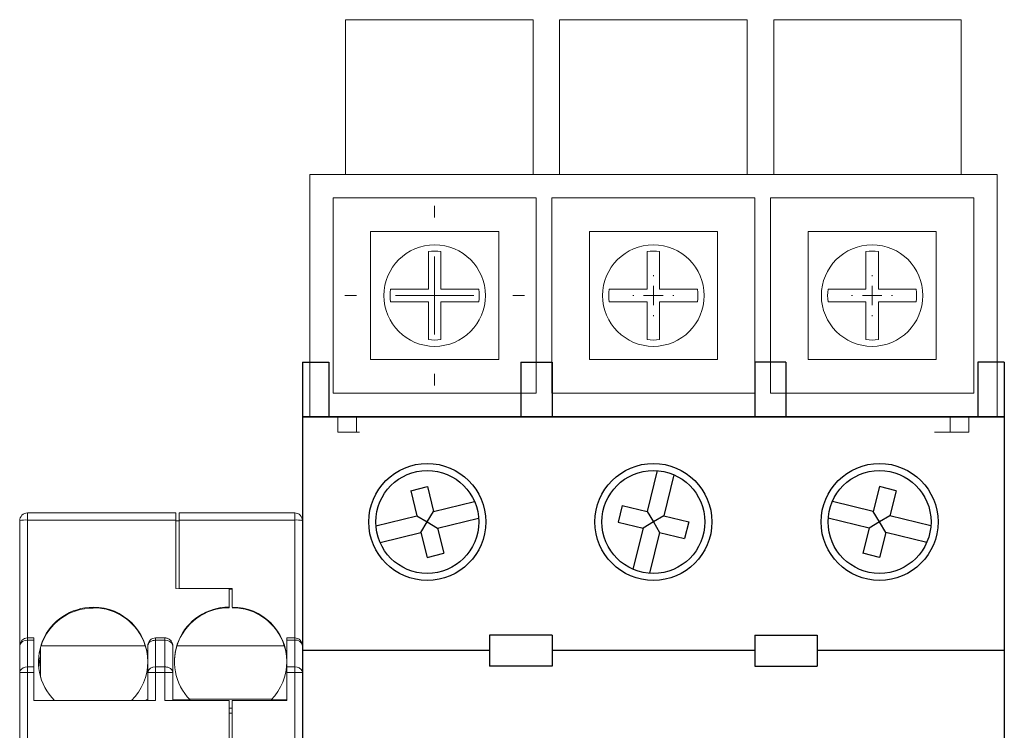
# Model space of a CAD drawing. Header units: inches. Extents: x 1399 to 7113, y 2289 to 6262.
# Tile 28 of 76: x 3259 to 3322, y 4233 to 4279. Entities that reach past the tile are written whole.
import ezdxf

# ---------------------------------------------------------------- set-up
doc = ezdxf.new("R2010")
doc.units = ezdxf.units.IN
doc.header["$MEASUREMENT"] = 0
doc.layers.add('OIL PUMP', color=7, linetype='Continuous')

# ---------------------------------------------------------------- blocks, each defined once
blk = doc.blocks.new('A$C2F1831AF')
for p, q in [((12602.231, 8703.762), (12602.231, 8595.455)), ((12602.231, 8703.762), (12602.231, 8595.455)), ((12602.231, 8703.762), (12603.928, 8703.762)), ((12603.928, 8703.762), (12603.928, 8700.268)), ((12616.207, 8703.762), (12616.207, 8700.268)), ((12616.207, 8703.762), (12618.203, 8703.762)), ((12618.203, 8703.762), (12618.203, 8700.268)), ((12633.176, 8703.762), (12631.18, 8703.762)), ((12631.18, 8703.762), (12631.18, 8700.268)), ((12633.176, 8703.762), (12633.176, 8700.268)), ((12647.151, 8703.762), (12645.454, 8703.762)), ((12645.454, 8703.762), (12645.454, 8700.268)), ((12647.151, 8703.762), (12647.151, 8595.455)), ((12602.231, 8700.268), (12647.151, 8700.268)), ((12624.939, 8696.815), (12624.29, 8694.195)), ((12626.005, 8696.551), (12625.356, 8693.931)), ((12609.157, 8695.53), (12610.222, 8695.794)), ((12609.157, 8695.53), (12609.552, 8693.931)), ((12610.222, 8695.794), (12610.618, 8694.195)), ((12639.16, 8695.794), (12638.765, 8694.195)), ((12640.226, 8695.53), (12639.16, 8695.794)), ((12640.226, 8695.53), (12639.83, 8693.931)), ((12610.618, 8694.195), (12613.238, 8694.843)), ((12622.692, 8694.59), (12622.428, 8693.525)), ((12622.692, 8694.59), (12624.29, 8694.195)), ((12638.765, 8694.195), (12636.145, 8694.843)), ((12606.932, 8693.282), (12609.552, 8693.931)), ((12609.552, 8693.931), (12610.217, 8693.53)), ((12610.217, 8693.53), (12610.618, 8694.195)), ((12610.882, 8693.129), (12613.502, 8693.777)), ((12624.29, 8694.195), (12624.691, 8693.53)), ((12625.356, 8693.931), (12624.691, 8693.53)), ((12625.356, 8693.931), (12626.955, 8693.535)), ((12638.501, 8693.129), (12635.881, 8693.777)), ((12639.166, 8693.53), (12638.765, 8694.195)), ((12639.83, 8693.931), (12639.166, 8693.53)), ((12642.45, 8693.282), (12639.83, 8693.931)), ((12609.816, 8692.865), (12610.217, 8693.53)), ((12610.217, 8693.53), (12610.882, 8693.129)), ((12610.882, 8693.129), (12611.278, 8691.53)), ((12622.428, 8693.525), (12624.027, 8693.129)), ((12624.027, 8693.129), (12623.378, 8690.509)), ((12624.691, 8693.53), (12624.027, 8693.129)), ((12624.691, 8693.53), (12625.092, 8692.865)), ((12626.955, 8693.535), (12626.691, 8692.469)), ((12638.501, 8693.129), (12638.105, 8691.53)), ((12639.166, 8693.53), (12638.501, 8693.129)), ((12639.567, 8692.865), (12639.166, 8693.53)), ((12607.196, 8692.216), (12609.816, 8692.865)), ((12609.816, 8692.865), (12610.212, 8691.266)), ((12625.092, 8692.865), (12624.444, 8690.245)), ((12625.092, 8692.865), (12626.691, 8692.469)), ((12639.567, 8692.865), (12639.171, 8691.266)), ((12642.187, 8692.216), (12639.567, 8692.865)), ((12610.212, 8691.266), (12611.278, 8691.53)), ((12639.171, 8691.266), (12638.105, 8691.53)), ((12618.203, 8686.293), (12614.21, 8686.293)), ((12614.21, 8686.293), (12614.21, 8684.296)), ((12618.203, 8686.293), (12618.203, 8684.296)), ((12631.18, 8686.293), (12631.18, 8684.296)), ((12631.18, 8686.293), (12635.173, 8686.293)), ((12635.173, 8686.293), (12635.173, 8684.296)), ((12614.21, 8685.295), (12602.231, 8685.295)), ((12631.18, 8685.295), (12618.203, 8685.295)), ((12647.151, 8685.295), (12635.173, 8685.295)), ((12618.203, 8684.296), (12614.21, 8684.296)), ((12631.18, 8684.296), (12635.173, 8684.296))]:
    blk.add_line(p, q)
for centre, radius in [((12610.217, 8693.53), 3.743), ((12610.217, 8693.53), 3.294), ((12624.691, 8693.53), 3.743), ((12624.691, 8693.53), 3.294), ((12639.166, 8693.53), 3.743), ((12639.166, 8693.53), 3.294)]:
    blk.add_circle(centre, radius)
blk = doc.blocks.new('SW_CENTERMARKSYMBOL_0')
at = {"color": 0, "linetype": 'Continuous', "lineweight": 0}
for p, q in [((0, 1.25), (0, 1.3125)), ((-1.25, 0), (-1.3125, 0)), ((0, 0), (-0.625, 0)), ((0, 0), (0, 0.625)), ((0, 0), (0, -0.625)), ((0, 0), (0.625, 0)), ((1.25, 0), (1.3125, 0)), ((0, -1.25), (0, -1.3125))]:
    blk.add_line(p, q, dxfattribs=at)
blk = doc.blocks.new('SW_CENTERMARKSYMBOL_1')
at = {"color": 0, "linetype": 'Continuous', "lineweight": 0}
for p, q in [((0, 1.25), (0, 1.3125)), ((-1.25, 0), (-1.3125, 0)), ((0, 0), (-0.625, 0)), ((0, 0), (0, 0.625)), ((0, 0), (0, -0.625)), ((0, 0), (0.625, 0)), ((1.25, 0), (1.3125, 0)), ((0, -1.25), (0, -1.3125))]:
    blk.add_line(p, q, dxfattribs=at)
blk = doc.blocks.new('SW_CENTERMARKSYMBOL_2')
at = {"color": 0, "linetype": 'Continuous', "lineweight": 0}
for p, q in [((0, 5), (0, 5.75)), ((0, 0), (0, 2.5)), ((-5, 0), (-5.75, 0)), ((0, 0), (-2.5, 0)), ((0, 0), (0, -2.5)), ((0, 0), (2.5, 0)), ((5, 0), (5.75, 0)), ((0, -5), (0, -5.75))]:
    blk.add_line(p, q, dxfattribs=at)

msp = doc.modelspace()

# ---------------------------------------------------------------- linework, layer by layer
at = {"layer": 'OIL PUMP', "color": 7, "linetype": 'Continuous', "lineweight": 15}
for p, q in [((3279.943, 4278.754), (3291.943, 4278.754)), ((3279.943, 4278.754), (3279.943, 4268.854)), ((3291.943, 4278.754), (3291.943, 4268.854)), ((3293.643, 4278.754), (3293.643, 4268.854)), ((3293.643, 4278.754), (3305.643, 4278.754)), ((3305.643, 4278.754), (3305.643, 4268.854)), ((3307.343, 4278.754), (3307.343, 4268.854)), ((3307.343, 4278.754), (3319.343, 4278.754)), ((3319.343, 4278.754), (3319.343, 4268.854)), ((3277.643, 4268.854), (3277.643, 4253.354)), ((3321.643, 4268.854), (3277.643, 4268.854)), ((3321.643, 4253.354), (3321.643, 4268.854)), ((3279.143, 4267.354), (3279.143, 4254.854)), ((3292.143, 4267.354), (3279.143, 4267.354)), ((3292.143, 4254.854), (3292.143, 4267.354)), ((3293.143, 4267.354), (3293.143, 4254.854)), ((3306.143, 4267.354), (3293.143, 4267.354)), ((3306.143, 4254.854), (3306.143, 4267.354)), ((3307.143, 4267.354), (3307.143, 4254.854)), ((3320.143, 4267.354), (3307.143, 4267.354)), ((3320.143, 4254.854), (3320.143, 4267.354)), ((3281.543, 4265.204), (3289.743, 4265.204)), ((3281.543, 4257.004), (3281.543, 4265.204)), ((3289.743, 4265.204), (3289.743, 4257.004)), ((3295.543, 4265.204), (3303.743, 4265.204)), ((3295.543, 4257.004), (3295.543, 4265.204)), ((3303.743, 4265.204), (3303.743, 4257.004)), ((3309.543, 4265.204), (3317.743, 4265.204)), ((3309.543, 4257.004), (3309.543, 4265.204)), ((3317.743, 4265.204), (3317.743, 4257.004)), ((3285.243, 4263.926), (3285.243, 4261.504)), ((3286.043, 4261.504), (3286.043, 4263.926)), ((3299.243, 4263.926), (3299.243, 4261.504)), ((3300.043, 4261.504), (3300.043, 4263.926)), ((3313.243, 4263.926), (3313.243, 4261.504)), ((3314.043, 4261.504), (3314.043, 4263.926)), ((3285.243, 4261.504), (3282.821, 4261.504)), ((3288.465, 4261.504), (3286.043, 4261.504)), ((3299.243, 4261.504), (3296.821, 4261.504)), ((3302.465, 4261.504), (3300.043, 4261.504)), ((3313.243, 4261.504), (3310.821, 4261.504)), ((3316.465, 4261.504), (3314.043, 4261.504)), ((3282.821, 4260.704), (3285.243, 4260.704)), ((3285.243, 4260.704), (3285.243, 4258.283)), ((3286.043, 4258.283), (3286.043, 4260.704)), ((3286.043, 4260.704), (3288.465, 4260.704)), ((3296.821, 4260.704), (3299.243, 4260.704)), ((3299.243, 4260.704), (3299.243, 4258.283)), ((3300.043, 4258.283), (3300.043, 4260.704)), ((3300.043, 4260.704), (3302.465, 4260.704)), ((3310.821, 4260.704), (3313.243, 4260.704)), ((3313.243, 4260.704), (3313.243, 4258.283)), ((3314.043, 4258.283), (3314.043, 4260.704)), ((3314.043, 4260.704), (3316.465, 4260.704)), ((3289.743, 4257.004), (3281.543, 4257.004)), ((3303.743, 4257.004), (3295.543, 4257.004)), ((3317.743, 4257.004), (3309.543, 4257.004)), ((3279.143, 4254.854), (3292.143, 4254.854)), ((3293.143, 4254.854), (3306.143, 4254.854)), ((3307.143, 4254.854), (3320.143, 4254.854)), ((3277.643, 4253.354), (3321.643, 4253.354)), ((3279.443, 4252.354), (3279.443, 4253.354)), ((3280.643, 4252.354), (3280.643, 4253.354)), ((3318.643, 4252.354), (3318.643, 4253.354)), ((3319.843, 4252.354), (3319.843, 4253.354)), ((3279.443, 4252.354), (3280.643, 4252.354)), ((3280.828, 4252.354), (3280.643, 4252.354)), ((3318.643, 4252.354), (3317.643, 4252.354)), ((3318.643, 4252.354), (3319.843, 4252.354)), ((3259.583, 4246.738), (3259.583, 4247.195)), ((3259.583, 4247.195), (3269.083, 4247.195)), ((3269.083, 4246.738), (3269.083, 4247.195)), ((3269.283, 4247.195), (3276.683, 4247.195)), ((3269.283, 4246.738), (3269.283, 4247.195)), ((3276.683, 4246.738), (3276.683, 4247.195)), ((3259.083, 4246.695), (3259.083, 4238.695)), ((3259.583, 4246.738), (3259.583, 4239.195)), ((3269.083, 4246.738), (3259.583, 4246.738)), ((3269.083, 4246.738), (3269.083, 4242.362)), ((3269.283, 4246.695), (3269.083, 4246.695)), ((3269.283, 4242.367), (3269.283, 4246.738)), ((3269.283, 4246.738), (3276.683, 4246.738)), ((3276.683, 4239.195), (3276.683, 4246.738)), ((3277.183, 4238.695), (3277.183, 4246.695)), ((3269.083, 4242.362), (3272.483, 4242.333)), ((3272.683, 4242.367), (3269.283, 4242.367)), ((3269.283, 4242.361), (3269.283, 4242.367)), ((3272.483, 4242.333), (3272.483, 4241.171)), ((3272.483, 4242.323), (3272.683, 4242.323)), ((3272.683, 4241.171), (3272.683, 4242.367)), ((3263.783, 4241.154), (3263.783, 4241.171)), ((3263.783, 4241.154), (3263.783, 4241.11)), ((3272.483, 4241.171), (3272.483, 4241.128)), ((3259.083, 4238.695), (3259.091, 4238.759)), ((3259.583, 4239.048), (3259.583, 4239.195)), ((3259.583, 4239.195), (3259.983, 4239.195)), ((3259.583, 4239.048), (3259.583, 4237.341)), ((3259.983, 4239.048), (3259.583, 4239.048)), ((3259.983, 4239.195), (3259.983, 4239.048)), ((3259.983, 4237.341), (3259.983, 4239.048)), ((3267.783, 4239.048), (3267.783, 4239.195)), ((3268.383, 4239.195), (3267.783, 4239.195)), ((3267.783, 4239.048), (3267.783, 4237.341)), ((3268.383, 4239.048), (3267.783, 4239.048)), ((3268.383, 4239.195), (3268.383, 4239.048)), ((3268.383, 4237.341), (3268.383, 4239.048)), ((3276.683, 4239.195), (3276.183, 4239.195)), ((3276.183, 4239.054), (3276.683, 4239.054)), ((3276.183, 4237.342), (3276.183, 4239.054)), ((3276.683, 4239.195), (3276.683, 4239.054)), ((3276.683, 4237.342), (3276.683, 4239.054)), ((3259.083, 4238.695), (3259.083, 4236.988)), ((3260.423, 4236.691), (3260.423, 4238.599)), ((3267.119, 4238.695), (3260.452, 4238.695)), ((3267.283, 4236.988), (3267.283, 4238.695)), ((3268.883, 4236.988), (3268.883, 4238.695)), ((3276.019, 4238.695), (3269.147, 4238.695)), ((3277.183, 4236.983), (3277.183, 4238.695)), ((3259.083, 4236.988), (3259.091, 4236.988)), ((3259.083, 4236.988), (3259.083, 4224.195)), ((3259.102, 4237.083), (3259.091, 4236.988)), ((3259.583, 4236.988), (3259.583, 4237.341)), ((3259.583, 4237.341), (3259.983, 4237.341)), ((3259.583, 4236.988), (3259.583, 4224.695)), ((3259.583, 4236.988), (3259.983, 4236.988)), ((3259.983, 4236.988), (3259.983, 4237.341)), ((3259.983, 4236.988), (3259.983, 4235.195)), ((3267.283, 4235.195), (3267.283, 4236.988)), ((3267.291, 4237.051), (3267.287, 4236.988)), ((3267.783, 4236.988), (3267.783, 4237.341)), ((3267.783, 4237.341), (3268.383, 4237.341)), ((3267.783, 4235.195), (3267.783, 4236.988)), ((3267.783, 4236.988), (3268.383, 4236.988)), ((3268.383, 4237.341), (3268.383, 4236.988)), ((3268.383, 4236.988), (3268.883, 4236.988)), ((3268.383, 4236.988), (3268.383, 4235.195)), ((3268.875, 4236.988), (3268.864, 4237.084)), ((3268.883, 4235.195), (3268.883, 4236.988)), ((3276.683, 4237.342), (3276.183, 4237.342)), ((3276.183, 4235.195), (3276.183, 4236.983)), ((3276.183, 4236.983), (3276.683, 4236.983)), ((3276.683, 4237.342), (3276.683, 4236.983)), ((3276.683, 4224.695), (3276.683, 4236.983)), ((3276.683, 4236.983), (3277.181, 4236.983)), ((3277.179, 4236.983), (3277.175, 4237.047)), ((3277.183, 4236.983), (3277.176, 4237.043)), ((3277.181, 4236.983), (3277.183, 4236.983)), ((3277.183, 4224.195), (3277.183, 4236.983)), ((3259.983, 4235.195), (3267.783, 4235.195)), ((3267.183, 4235.241), (3267.183, 4235.195)), ((3267.183, 4235.241), (3267.283, 4235.241)), ((3268.383, 4235.195), (3272.483, 4235.195)), ((3269.986, 4235.241), (3268.883, 4235.241)), ((3275.219, 4235.281), (3269.947, 4235.281)), ((3272.483, 4235.195), (3272.483, 4232.195)), ((3272.683, 4232.195), (3272.683, 4235.195)), ((3272.683, 4235.195), (3276.183, 4235.195)), ((3275.18, 4235.241), (3276.183, 4235.241)), ((3272.683, 4234.695), (3272.483, 4234.695)), ((3272.683, 4234.377), (3272.483, 4234.377))]:
    msp.add_line(p, q, dxfattribs=at)
at = {"layer": 'OIL PUMP'}
for p, q in [((3277.183, 4256.848), (3278.88, 4256.848)), ((3278.88, 4256.848), (3278.88, 4253.354)), ((3291.158, 4256.848), (3291.158, 4253.354)), ((3291.158, 4256.848), (3293.155, 4256.848)), ((3293.155, 4256.848), (3293.155, 4253.354)), ((3308.128, 4256.848), (3306.131, 4256.848)), ((3306.131, 4256.848), (3306.131, 4253.354)), ((3308.128, 4256.848), (3308.128, 4253.354)), ((3322.103, 4256.848), (3320.406, 4256.848)), ((3320.406, 4256.848), (3320.406, 4253.354)), ((3277.183, 4253.354), (3322.103, 4253.354))]:
    msp.add_line(p, q, dxfattribs=at)
at = {"layer": 'OIL PUMP', "color": 7, "linetype": 'Continuous', "lineweight": 15, "flags": 128}
for points in [[(3259.583, 4239.195), (3259.485, 4239.185), (3259.396, 4239.158)], [(3259.102, 4237.084), (3259.093, 4237.057), (3259.083, 4236.988)], [(3259.091, 4236.988), (3259.093, 4236.988), (3259.121, 4236.988), (3259.167, 4236.988), (3259.229, 4236.988), (3259.305, 4236.988), (3259.392, 4236.988), (3259.485, 4236.988), (3259.583, 4236.988)]]:
    msp.add_lwpolyline(points, dxfattribs=at)
at = {"layer": 'OIL PUMP', "color": 7, "linetype": 'Continuous', "lineweight": 15}
for centre in [(3285.643, 4261.104), (3299.643, 4261.104), (3313.643, 4261.104)]:
    msp.add_circle(centre, 3.25, dxfattribs=at)
for centre, radius, start, end in [((3285.643, 4261.104), 2.85, 81.93185, 98.06815), ((3299.643, 4261.104), 2.85, 81.93185, 98.06815), ((3313.643, 4261.104), 2.85, 81.93185, 98.06815), ((3285.643, 4261.104), 2.85, 171.93185, 188.06815), ((3285.643, 4261.104), 2.85, 351.93185, 8.06815), ((3299.643, 4261.104), 2.85, 171.93185, 188.06815), ((3299.643, 4261.104), 2.85, 351.93185, 8.06815), ((3313.643, 4261.104), 2.85, 171.93185, 188.06815), ((3313.643, 4261.104), 2.85, 351.93185, 8.06815), ((3285.643, 4261.104), 2.85, 261.93185, 278.06815), ((3299.643, 4261.104), 2.85, 261.93185, 278.06815), ((3313.643, 4261.104), 2.85, 261.93185, 278.06815), ((3259.583, 4246.695), 0.5, 90, 180), ((3276.683, 4246.695), 0.5, 360, 90), ((3259.459, 4245.271), 1.472, 85.16619, 104.79594), ((3276.807, 4245.271), 1.472, 75.20406, 94.83381), ((3263.771, 4237.668), 3.486, 89.79962, 225.2107), ((3263.779, 4237.612), 3.499, 89.93448, 161.96818), ((3263.79, 4237.678), 3.493, 0.10943, 90.10901), ((3263.787, 4237.629), 3.499, 17.73191, 90.06618), ((3272.471, 4237.686), 3.485, 89.79659, 224.53785), ((3272.479, 4237.629), 3.499, 89.93382, 162.26809), ((3272.69, 4237.678), 3.493, 0.10943, 90.10901), ((3272.687, 4237.629), 3.499, 17.73191, 90.06618), ((3259.528, 4238.579), 0.473, 83.37163, 157.61923), ((3267.783, 4238.695), 0.5, 90, 180), ((3268.445, 4238.606), 0.446, 11.42175, 98.04947), ((3276.683, 4238.695), 0.5, 0, 90), ((3276.744, 4238.61), 0.447, 10.86497, 97.77826), ((3263.757, 4237.563), 3.474, 163.6795, 179.99902), ((3263.758, 4237.074), 3.475, 163.68008, 175.10542), ((3263.758, 4236.97), 3.475, 163.68013, 174.23927), ((3263.802, 4237.686), 3.481, 314.29818, 359.9749), ((3272.703, 4237.686), 3.48, 315.37462, 359.98161), ((3259.533, 4236.857), 0.487, 84.06775, 152.23224), ((3267.72, 4236.899), 0.446, 81.95053, 168.57825), ((3276.736, 4236.874), 0.471, 20.97661, 96.52681)]:
    msp.add_arc(centre, radius, start, end, dxfattribs=at)
for centre, major_axis, start_param, end_param in [((3263.783, 4237.615), (0, -3.513), 4.400157, 4.428595), ((3263.783, 4237.633), (0, 3.513), 4.712389, 5.019392), ((3272.483, 4237.633), (0, 3.513), 1.263793, 1.570796), ((3272.683, 4237.633), (0, 3.513), 4.712389, 5.019392)]:
    msp.add_ellipse(centre, major_axis=major_axis, ratio=0.996195, start_param=start_param, end_param=end_param, dxfattribs=at)
for points, knots in [([(3259.396, 4239.155), (3259.35, 4239.133), (3259.248, 4239.084), (3259.158, 4238.965), (3259.108, 4238.85), (3259.097, 4238.788), (3259.091, 4238.758)], [0, 0, 0, 0, 0.289561, 0.646033, 0.825443, 1, 1, 1, 1]), ([(3267.283, 4238.695), (3267.284, 4238.708), (3267.285, 4238.735), (3267.296, 4238.779), (3267.318, 4238.829), (3267.36, 4238.888), (3267.424, 4238.945), (3267.507, 4238.992), (3267.596, 4239.025), (3267.69, 4239.045), (3267.753, 4239.047), (3267.783, 4239.048)], [0, 0, 0, 0, 0.069503, 0.149321, 0.240162, 0.353755, 0.500083, 0.63038, 0.760029, 0.883926, 1, 1, 1, 1]), ([(3268.883, 4238.695), (3268.882, 4238.713), (3268.881, 4238.752), (3268.87, 4238.814), (3268.848, 4238.885), (3268.806, 4238.967), (3268.742, 4239.048), (3268.659, 4239.116), (3268.57, 4239.162), (3268.476, 4239.19), (3268.413, 4239.193), (3268.383, 4239.195)], [0, 0, 0, 0, 0.069503, 0.149321, 0.240162, 0.353755, 0.500083, 0.63038, 0.760029, 0.883926, 1, 1, 1, 1]), ([(3276.183, 4239.195), (3276.183, 4239.194), (3276.183, 4239.192), (3276.183, 4239.18), (3276.183, 4239.156), (3276.183, 4239.117), (3276.183, 4239.075), (3276.183, 4239.054)], [0, 0, 0, 0, 0.167182, 0.333002, 0.500184, 0.748645, 1, 1, 1, 1]), ([(3267.283, 4236.988), (3267.284, 4236.988), (3267.285, 4236.988), (3267.296, 4236.988), (3267.318, 4236.988), (3267.36, 4236.988), (3267.424, 4236.988), (3267.507, 4236.987), (3267.596, 4236.988), (3267.69, 4236.988), (3267.753, 4236.988), (3267.783, 4236.988)], [0, 0, 0, 0, 0.069503, 0.149321, 0.240162, 0.353755, 0.500083, 0.63038, 0.760029, 0.883926, 1, 1, 1, 1]), ([(3268.883, 4236.988), (3268.882, 4237), (3268.881, 4237.028), (3268.87, 4237.072), (3268.848, 4237.122), (3268.806, 4237.18), (3268.742, 4237.237), (3268.659, 4237.286), (3268.57, 4237.318), (3268.476, 4237.337), (3268.413, 4237.34), (3268.383, 4237.341)], [0, 0, 0, 0, 0.069503, 0.149321, 0.240162, 0.353755, 0.500083, 0.63038, 0.760029, 0.883926, 1, 1, 1, 1]), ([(3276.183, 4237.342), (3276.183, 4237.326), (3276.183, 4237.294), (3276.183, 4237.238), (3276.183, 4237.169), (3276.183, 4237.083), (3276.183, 4237.017), (3276.183, 4236.983)], [0, 0, 0, 0, 0.167225, 0.332974, 0.500199, 0.748651, 1, 1, 1, 1])]:
    msp.add_open_spline(points, degree=3, knots=knots, dxfattribs=at)

# ---------------------------------------------------------------- block references
at = {"layer": 'OIL PUMP', "color": 7, "linetype": 'Continuous', "lineweight": 0}
for name, p in [('SW_CENTERMARKSYMBOL_2', (3285.643, 4261.104)), ('SW_CENTERMARKSYMBOL_0', (3299.643, 4261.104)), ('SW_CENTERMARKSYMBOL_1', (3313.643, 4261.104))]:
    msp.add_blockref(name, p, dxfattribs=at)
at = {"layer": 'OIL PUMP'}
msp.add_blockref('A$C2F1831AF', (-9325.048, -4446.913), dxfattribs=at)

doc.saveas('drawing.dxf')
